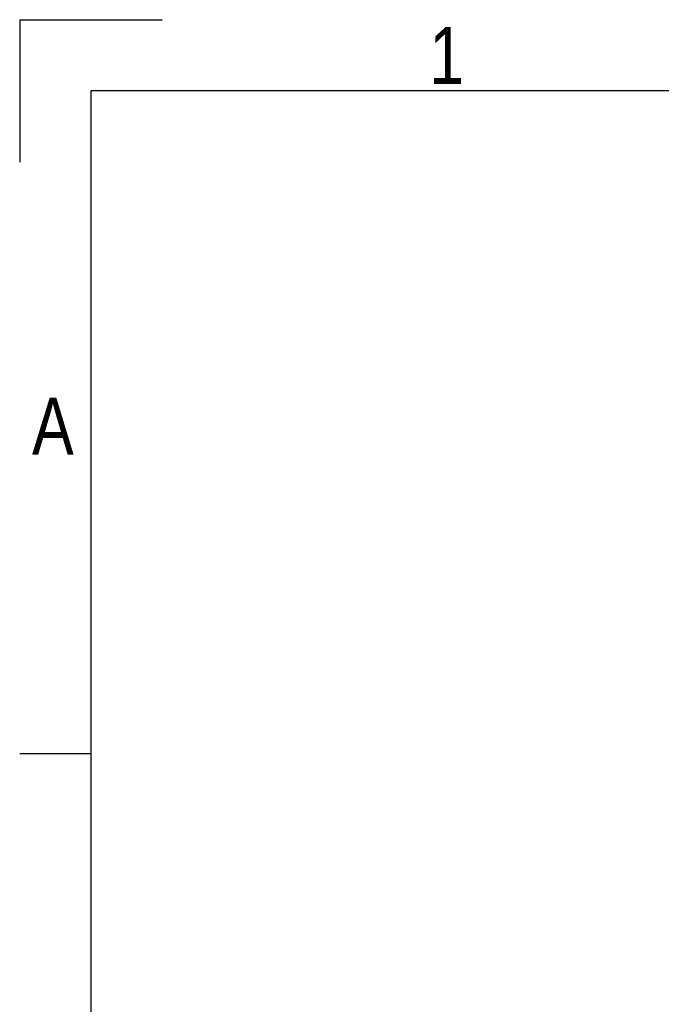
# Model space of a CAD drawing. Header units: millimetres. Extents: x 0 to 420, y 0 to 297.
# Tile 4 of 17: x 0 to 47, y 226 to 297. Entities that reach past the tile are written whole.
import ezdxf

# ---------------------------------------------------------------- set-up
doc = ezdxf.new("R2010")
doc.units = ezdxf.units.MM
doc.layers.add('CARTIGLIO', color=140, linetype='Continuous')
doc.styles.add('SLDTEXTSTYLE2', font='TXT', dxfattribs={"width": 0.821468})

msp = doc.modelspace()

# ---------------------------------------------------------------- linework, layer by layer
at = {"layer": 'CARTIGLIO', "linetype": 'Continuous'}
for p, q in [((0.0059, 296.9968), (0.0059, 286.6484)), ((0.0059, 296.9968), (10.3543, 296.9968)), ((414.8274, 291.8226), (5.1801, 291.8226)), ((5.1801, 291.8226), (5.1801, 5.171)), ((5.1801, 243.7024), (0.0059, 243.7024))]:
    msp.add_line(p, q, dxfattribs=at)

# ---------------------------------------------------------------- texts
at = {"layer": 'CARTIGLIO', "char_height": 4.1394, "attachment_point": 2, "style": 'SLDTEXTSTYLE2'}
for s, insert in [('1', (31.0075, 296.4629)), ('A', (2.4139, 269.5569))]:
    msp.add_mtext(s, dxfattribs=dict(at, insert=insert))

doc.saveas('drawing.dxf')
